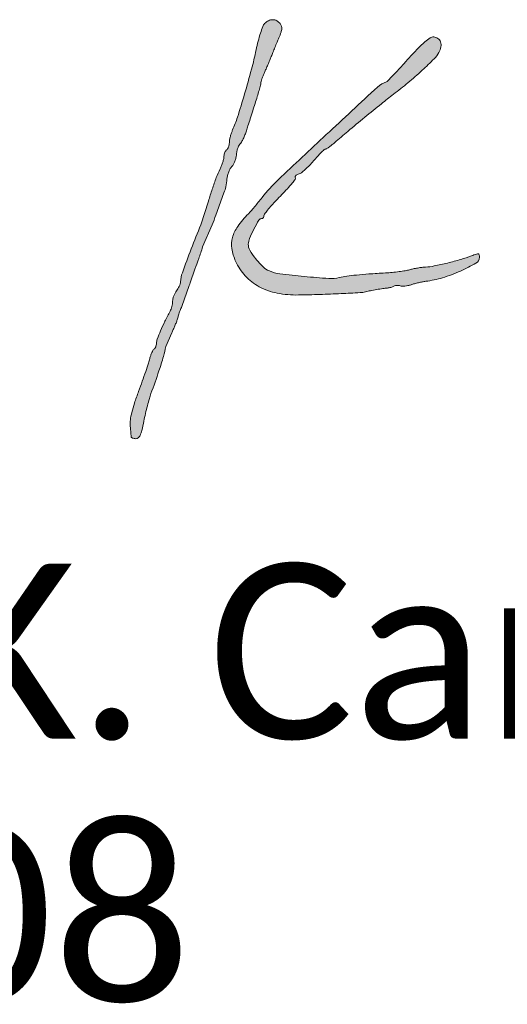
# Paper-space layout 'Layout1' of a CAD drawing. Extents: x 0 to 39.3, y 0 to 22.
# Tile 129 of 131: x 36.969 to 37.359, y 3.404 to 4.191. Entities that reach past the tile are written whole.
import ezdxf

# ---------------------------------------------------------------- set-up
doc = ezdxf.new("R2010")
doc.units = 0
doc.header["$MEASUREMENT"] = 0
doc.layers.add('SH_Text', color=7, linetype='Continuous', lineweight=13)
doc.styles.add('P_Straight-Normal LS 0.50', font='calibri.ttf', dxfattribs={"height": 0.14})

# ---------------------------------------------------------------- blocks, each defined once
blk = doc.blocks.new('TITLE_DDD_SIGNATURE_D08')
at = {"layer": 'SH_Text', "lineweight": 0, "extrusion": (0, 0, -1)}
for points in [[(-0.92552, 0.18998, 0.003861), (-0.92853, 0.19952, 0.0114), (-0.93178, 0.20882, 0.025192), (-0.93477, 0.21571, -0.021247), (-0.93594, 0.21834, -0.018226), (-0.93695, 0.22121, -0.018615), (-0.93767, 0.22387, -0.048985), (-0.93792, 0.22583, 0.044717), (-0.93812, 0.22746, 0.045307), (-0.9386, 0.22901, 0.049382), (-0.93928, 0.23027, 0.115509), (-0.94006, 0.231, -0.128344), (-0.94084, 0.23177, -0.046102), (-0.94152, 0.23319, -0.042004), (-0.94201, 0.23496, -0.038629), (-0.94221, 0.23683, 0.037261), (-0.94244, 0.23901, 0.018333), (-0.94305, 0.24174, 0.01808), (-0.94388, 0.24454, 0.025079), (-0.94484, 0.24697, -0.029714), (-0.94869, 0.25697, -0.005635), (-0.9544, 0.27565, -0.006428), (-0.9599, 0.29537, -0.013109), (-0.96362, 0.311, 0.011956), (-0.96526, 0.31799, 0.014688), (-0.96714, 0.32442, 0.01315), (-0.96901, 0.32969, 0.095372), (-0.97042, 0.33196, 0.088318), (-0.97347, 0.33427, 0.119582), (-0.97682, 0.33507, 0.125102), (-0.98005, 0.33423, 0.102283), (-0.98277, 0.33191, 0.081918), (-0.98387, 0.32989, 0.105007), (-0.98413, 0.32779, 0.06429), (-0.98354, 0.32504, 0.014832), (-0.98182, 0.32061, -0.001946), (-0.98031, 0.31701, -0.001307), (-0.97861, 0.31289, -0.001316), (-0.97699, 0.30888, -0.002603), (-0.97573, 0.3057, 0.004482), (-0.97451, 0.30265, 0.002796), (-0.97302, 0.29909, 0.002805), (-0.97152, 0.2956, 0.005091), (-0.97025, 0.29277, -0.012295), (-0.96916, 0.29026, -0.013369), (-0.96823, 0.28776, -0.012922), (-0.96755, 0.28559, -0.061708), (-0.96735, 0.28431, 0.056361), (-0.96713, 0.28278, 0.003861), (-0.96598, 0.27855, 0.005476), (-0.96452, 0.27352, 0.004082), (-0.9628, 0.26801, -0.000185), (-0.9609, 0.26209, -0.000158), (-0.95891, 0.25586, -0.000159), (-0.9571, 0.2502, -0.000454), (-0.95585, 0.24626, 0.017929), (-0.95471, 0.24305, 0.016805), (-0.95331, 0.23986, 0.017052), (-0.95188, 0.23712, 0.053815), (-0.95068, 0.23543, -0.068361), (-0.94963, 0.23388, -0.033414), (-0.94872, 0.23166, -0.032377), (-0.94807, 0.22918, -0.040309), (-0.9478, 0.22682, 0.049485), (-0.94749, 0.22442, 0.035665), (-0.94669, 0.22184, 0.036252), (-0.94556, 0.21947, 0.062642), (-0.94426, 0.21773, -0.064123), (-0.94292, 0.21594, -0.032437), (-0.9417, 0.21339, -0.031581), (-0.94077, 0.21056, -0.040654), (-0.9403, 0.20785, 0.025421), (-0.93936, 0.20138, 0.056846), (-0.93786, 0.19666), (-0.93128, 0.17877, 0.022527), (-0.92852, 0.17095), (-0.92083, 0.15328, 0.016095), (-0.9178, 0.14393, 0.007751), (-0.91457, 0.1354), (-0.91089, 0.12459, 0.08153), (-0.91018, 0.12243), (-0.90416, 0.10564, 0.03994), (-0.90354, 0.10402, -0.016275), (-0.9028, 0.10237, -0.012224), (-0.9021, 0.1005, -0.012392), (-0.90153, 0.09871, -0.027598), (-0.90121, 0.09732, 0.03885), (-0.9008, 0.09575, 0.009067), (-0.89987, 0.09318, 0.009297), (-0.89869, 0.09026, 0.009), (-0.89738, 0.08735, -0.022484), (-0.89622, 0.08455), (-0.89137, 0.07359, 0.017284), (-0.88952, 0.06574, 0.01639), (-0.88595, 0.05409, 0.004493), (-0.87955, 0.03597, -0.017676), (-0.87827, 0.03201, -0.006369), (-0.87672, 0.0263, -0.006308), (-0.87517, 0.02, -0.007447), (-0.87388, 0.01399, 0.008895), (-0.87224, 0.00647, 0.049341), (-0.87089, 0.00257, 0.111828), (-0.86938, 0.0006, 0.183744), (-0.86742, -0.00008, 0.038699), (-0.86603, 0.00007, 0.054868), (-0.86484, 0.00044, 0.06916), (-0.86401, 0.00094, 0.209451), (-0.86371, 0.00151, -0.005018), (-0.86364, 0.00245, -0.000477), (-0.86345, 0.00475, -0.00061), (-0.86321, 0.00748, -0.00048), (-0.86295, 0.01044, 0.057989), (-0.86307, 0.01495, 0.024577), (-0.86422, 0.02089, 0.019302), (-0.86637, 0.02837, 0.009275), (-0.86966, 0.0378, -0.003215), (-0.8726, 0.04589, -0.003588), (-0.87533, 0.05372, -0.003312), (-0.87756, 0.06043, -0.018898), (-0.87858, 0.06404, 0.021818), (-0.87931, 0.06655, 0.026029), (-0.88021, 0.06883, 0.026206), (-0.88116, 0.07064, 0.129196), (-0.88197, 0.07144, -0.11688), (-0.88269, 0.07211, -0.049068), (-0.88332, 0.0733, -0.044964), (-0.88376, 0.07475, -0.044019), (-0.88395, 0.07627, 0.080808), (-0.88461, 0.07966, 0.012009), (-0.88719, 0.08616, 0.013103), (-0.89069, 0.09383, 0.01037), (-0.89486, 0.10193, -0.041448), (-0.89557, 0.10354, -0.021908), (-0.89619, 0.10565, -0.021648), (-0.89664, 0.10787, -0.031151), (-0.89683, 0.10986, 0.051488), (-0.8971, 0.11188, 0.031478), (-0.89781, 0.11418, 0.031333), (-0.89882, 0.1164, 0.047693), (-0.89998, 0.11816, -0.035947), (-0.90115, 0.11983, -0.028803), (-0.90216, 0.12178, -0.029645), (-0.90288, 0.12371, -0.062994), (-0.90316, 0.12527, 0.074022), (-0.90465, 0.13268, 0.005766), (-0.91173, 0.15166, 0.003978), (-0.91941, 0.17106)], [(-1.09292, 0.31205, 0.024231), (-1.09848, 0.31733, 0.034254), (-1.10265, 0.32046, 0.152828), (-1.10557, 0.32128, 0.149011), (-1.10894, 0.32013, 0.15588), (-1.11103, 0.31731, 0.126305), (-1.11135, 0.31329, 0.08402), (-1.10979, 0.30891, 0.069475), (-1.10591, 0.30378, 0.009877), (-1.09637, 0.29462, 0.011579), (-1.08501, 0.28463, 0.01226), (-1.07342, 0.27537, -0.00687), (-1.0638, 0.26786, -0.002543), (-1.05046, 0.25702, -0.002587), (-1.03688, 0.24576, -0.005087), (-1.02622, 0.23664, 0.010783), (-1.02383, 0.23464, 0.014936), (-1.0216, 0.23296, 0.011416), (-1.01969, 0.23168, 0.151393), (-1.01888, 0.23146, -0.200423), (-1.01806, 0.23115, -0.006949), (-1.01557, 0.22871, -0.012007), (-1.01269, 0.22567, -0.007992), (-1.00952, 0.22206, 0.015818), (-1.0062, 0.21838, 0.018857), (-1.00283, 0.21514, 0.017914), (-0.99982, 0.21265, 0.105087), (-0.99798, 0.21176, -0.046919), (-0.99667, 0.21131, -0.068811), (-0.99564, 0.21066, -0.091365), (-0.99503, 0.20992, -0.199793), (-0.99495, 0.2092, 0.208458), (-0.99471, 0.20737, 0.036422), (-0.99267, 0.20446, 0.018254), (-0.98857, 0.1998, 0.002516), (-0.97964, 0.19046, -0.010168), (-0.97593, 0.18645, -0.014171), (-0.97279, 0.18271, -0.010535), (-0.97035, 0.17951, -0.150272), (-0.96989, 0.17817, 0.077448), (-0.96973, 0.1773, 0.090052), (-0.96932, 0.17658, 0.100776), (-0.96872, 0.17611, 0.125816), (-0.96803, 0.17595, -0.273066), (-0.96588, 0.17477, -0.014118), (-0.96187, 0.16757, -0.020636), (-0.95838, 0.16014, -0.091637), (-0.95736, 0.15544, -0.143642), (-0.95858, 0.15074, -0.03204), (-0.96333, 0.14383, -0.033788), (-0.96911, 0.13743, -0.092251), (-0.97418, 0.13408, -0.068761), (-0.98259, 0.13181, -0.007902), (-1.0021, 0.12965, -0.007739), (-1.02169, 0.1281, -0.071803), (-1.03013, 0.12878, 0.020692), (-1.03605, 0.12987, 0.009812), (-1.04374, 0.1308, 0.00752), (-1.0537, 0.13166, 0.003303), (-1.06692, 0.13252, -0.009724), (-1.07231, 0.13293, -0.008656), (-1.07789, 0.13357, -0.00872), (-1.08289, 0.13432, -0.026356), (-1.08625, 0.13507, 0.016516), (-1.0892, 0.13579, 0.0102), (-1.09271, 0.13645, 0.010227), (-1.09621, 0.13696, 0.018053), (-1.09912, 0.13721, -0.036843), (-1.10595, 0.13808, -0.010269), (-1.11649, 0.14043, -0.010818), (-1.12735, 0.14334, -0.021418), (-1.13579, 0.1462, 0.00951), (-1.13975, 0.14764, 0.129979), (-1.14126, 0.14775, 0.307676), (-1.142, 0.14702, 0.055706), (-1.14216, 0.145, 0.260289), (-1.13933, 0.1403, 0.025138), (-1.12703, 0.13404, 0.030916), (-1.11257, 0.12863, 0.044499), (-1.09921, 0.12582, -0.017891), (-1.09651, 0.1254, -0.010323), (-1.09331, 0.12471, -0.010307), (-1.09011, 0.12389, -0.016976), (-1.08745, 0.12305, 0.029327), (-1.08502, 0.12234, 0.029574), (-1.08253, 0.12193, 0.030955), (-1.08033, 0.12184, 0.095102), (-1.07888, 0.12214, -0.061256), (-1.07765, 0.12249, -0.04624), (-1.07626, 0.12258, -0.047176), (-1.07491, 0.12241, -0.075612), (-1.07383, 0.12199, 0.037942), (-1.07274, 0.12146, 0.020829), (-1.07133, 0.12098, 0.020655), (-1.06986, 0.12061, 0.0309), (-1.06854, 0.12043, -0.016295), (-1.06499, 0.12002, -0.006034), (-1.06001, 0.11923, -0.006118), (-1.05498, 0.1183, -0.013444), (-1.05116, 0.11744, 0.047793), (-1.04668, 0.11675, 0.002308), (-1.03159, 0.11596, 0.003994), (-1.01459, 0.11528, 0.003888), (-0.99743, 0.11486, 0.052412), (-0.98035, 0.11637, 0.075278), (-0.96608, 0.12147, 0.083141), (-0.95498, 0.13008, 0.081764), (-0.94721, 0.14187, 0.065315), (-0.94422, 0.15193, 0.105752), (-0.94469, 0.16082, 0.090188), (-0.9489, 0.16969, 0.037616), (-0.95745, 0.17988, -0.013912), (-0.95937, 0.18196, -0.004005), (-0.96221, 0.18527, -0.004026), (-0.96536, 0.18906, -0.004276), (-0.96839, 0.19282, 0.035449), (-0.9813, 0.20698, 0.002593), (-1.01967, 0.24311, 0.001131), (-1.06073, 0.28121, 0.1024), (-1.06777, 0.28544, -0.116464), (-1.06878, 0.28609, -0.001828), (-1.07353, 0.29103, -0.004736), (-1.07901, 0.29687, -0.003106), (-1.0852, 0.3037, 0.007787)]]:
    blk.add_hatch(color=256, dxfattribs=at).paths.add_polyline_path(points)
at = {"layer": 'SH_Text', "lineweight": 0, "flags": 128}
for points in [[(0.92552, 0.18998, -0.003861), (0.92853, 0.19952, -0.0114), (0.93178, 0.20882, -0.025192), (0.93477, 0.21571, 0.021247), (0.93594, 0.21834, 0.018226), (0.93695, 0.22121, 0.018615), (0.93767, 0.22387, 0.048985), (0.93792, 0.22583, -0.044717), (0.93812, 0.22746, -0.045307), (0.9386, 0.22901, -0.049382), (0.93928, 0.23027, -0.115509), (0.94006, 0.231, 0.128344), (0.94084, 0.23177, 0.046102), (0.94152, 0.23319, 0.042004), (0.94201, 0.23496, 0.038629), (0.94221, 0.23683, -0.037261), (0.94244, 0.23901, -0.018333), (0.94305, 0.24174, -0.01808), (0.94388, 0.24454, -0.025079), (0.94484, 0.24697, 0.029714), (0.94869, 0.25697, 0.005635), (0.9544, 0.27565, 0.006428), (0.9599, 0.29537, 0.013109), (0.96362, 0.311, -0.011956), (0.96526, 0.31799, -0.014688), (0.96714, 0.32442, -0.01315), (0.96901, 0.32969, -0.095372), (0.97042, 0.33196, -0.088318), (0.97347, 0.33427, -0.119582), (0.97682, 0.33507, -0.125102), (0.98005, 0.33423, -0.102283), (0.98277, 0.33191, -0.081918), (0.98387, 0.32989, -0.105007), (0.98413, 0.32779, -0.06429), (0.98354, 0.32504, -0.014832), (0.98182, 0.32061, 0.001946), (0.98031, 0.31701, 0.001307), (0.97861, 0.31289, 0.001316), (0.97699, 0.30888, 0.002603), (0.97573, 0.3057, -0.004482), (0.97451, 0.30265, -0.002796), (0.97302, 0.29909, -0.002805), (0.97152, 0.2956, -0.005091), (0.97025, 0.29277, 0.012295), (0.96916, 0.29026, 0.013369), (0.96823, 0.28776, 0.012922), (0.96755, 0.28559, 0.061708), (0.96735, 0.28431, -0.056361), (0.96713, 0.28278, -0.003861), (0.96598, 0.27855, -0.005476), (0.96452, 0.27352, -0.004082), (0.9628, 0.26801, 0.000185), (0.9609, 0.26209, 0.000158), (0.95891, 0.25586, 0.000159), (0.9571, 0.2502, 0.000454), (0.95585, 0.24626, -0.017929), (0.95471, 0.24305, -0.016805), (0.95331, 0.23986, -0.017052), (0.95188, 0.23712, -0.053815), (0.95068, 0.23543, 0.068361), (0.94963, 0.23388, 0.033414), (0.94872, 0.23166, 0.032377), (0.94807, 0.22918, 0.040309), (0.9478, 0.22682, -0.049485), (0.94749, 0.22442, -0.035665), (0.94669, 0.22184, -0.036252), (0.94556, 0.21947, -0.062642), (0.94426, 0.21773, 0.064123), (0.94292, 0.21594, 0.032437), (0.9417, 0.21339, 0.031581), (0.94077, 0.21056, 0.040654), (0.9403, 0.20785, -0.025421), (0.93936, 0.20138, -0.056846), (0.93786, 0.19666), (0.93128, 0.17877, -0.022527), (0.92852, 0.17095), (0.92083, 0.15328, -0.016095), (0.9178, 0.14393, -0.007751), (0.91457, 0.1354), (0.91089, 0.12459, -0.08153), (0.91018, 0.12243), (0.90416, 0.10564, -0.03994), (0.90354, 0.10402, 0.016275), (0.9028, 0.10237, 0.012224), (0.9021, 0.1005, 0.012392), (0.90153, 0.09871, 0.027598), (0.90121, 0.09732, -0.03885), (0.9008, 0.09575, -0.009067), (0.89987, 0.09318, -0.009297), (0.89869, 0.09026, -0.009), (0.89738, 0.08735, 0.022484), (0.89622, 0.08455), (0.89137, 0.07359, -0.017284), (0.88952, 0.06574, -0.01639), (0.88595, 0.05409, -0.004493), (0.87955, 0.03597, 0.017676), (0.87827, 0.03201, 0.006369), (0.87672, 0.0263, 0.006308), (0.87517, 0.02, 0.007447), (0.87388, 0.01399, -0.008895), (0.87224, 0.00647, -0.049341), (0.87089, 0.00257, -0.111828), (0.86938, 0.0006, -0.183744), (0.86742, -0.00008, -0.038699), (0.86603, 0.00007, -0.054868), (0.86484, 0.00044, -0.06916), (0.86401, 0.00094, -0.209451), (0.86371, 0.00151, 0.005018), (0.86364, 0.00245, 0.000477), (0.86345, 0.00475, 0.00061), (0.86321, 0.00748, 0.00048), (0.86295, 0.01044, -0.057989), (0.86307, 0.01495, -0.024577), (0.86422, 0.02089, -0.019302), (0.86637, 0.02837, -0.009275), (0.86966, 0.0378, 0.003215), (0.8726, 0.04589, 0.003588), (0.87533, 0.05372, 0.003312), (0.87756, 0.06043, 0.018898), (0.87858, 0.06404, -0.021818), (0.87931, 0.06655, -0.026029), (0.88021, 0.06883, -0.026206), (0.88116, 0.07064, -0.129196), (0.88197, 0.07144, 0.11688), (0.88269, 0.07211, 0.049068), (0.88332, 0.0733, 0.044964), (0.88376, 0.07475, 0.044019), (0.88395, 0.07627, -0.080808), (0.88461, 0.07966, -0.012009), (0.88719, 0.08616, -0.013103), (0.89069, 0.09383, -0.01037), (0.89486, 0.10193, 0.041448), (0.89557, 0.10354, 0.021908), (0.89619, 0.10565, 0.021648), (0.89664, 0.10787, 0.031151), (0.89683, 0.10986, -0.051488), (0.8971, 0.11188, -0.031478), (0.89781, 0.11418, -0.031333), (0.89882, 0.1164, -0.047693), (0.89998, 0.11816, 0.035947), (0.90115, 0.11983, 0.028803), (0.90216, 0.12178, 0.029645), (0.90288, 0.12371, 0.062994), (0.90316, 0.12527, -0.074022), (0.90465, 0.13268, -0.005766), (0.91173, 0.15166, -0.003978), (0.91941, 0.17106)], [(1.09292, 0.31205, -0.024231), (1.09848, 0.31733, -0.034254), (1.10265, 0.32046, -0.152828), (1.10557, 0.32128, -0.149011), (1.10894, 0.32013, -0.15588), (1.11103, 0.31731, -0.126305), (1.11135, 0.31329, -0.08402), (1.10979, 0.30891, -0.069475), (1.10591, 0.30378, -0.009877), (1.09637, 0.29462, -0.011579), (1.08501, 0.28463, -0.01226), (1.07342, 0.27537, 0.00687), (1.0638, 0.26786, 0.002543), (1.05046, 0.25702, 0.002587), (1.03688, 0.24576, 0.005087), (1.02622, 0.23664, -0.010783), (1.02383, 0.23464, -0.014936), (1.0216, 0.23296, -0.011416), (1.01969, 0.23168, -0.151393), (1.01888, 0.23146, 0.200423), (1.01806, 0.23115, 0.006949), (1.01557, 0.22871, 0.012007), (1.01269, 0.22567, 0.007992), (1.00952, 0.22206, -0.015818), (1.0062, 0.21838, -0.018857), (1.00283, 0.21514, -0.017914), (0.99982, 0.21265, -0.105087), (0.99798, 0.21176, 0.046919), (0.99667, 0.21131, 0.068811), (0.99564, 0.21066, 0.091365), (0.99503, 0.20992, 0.199793), (0.99495, 0.2092, -0.208458), (0.99471, 0.20737, -0.036422), (0.99267, 0.20446, -0.018254), (0.98857, 0.1998, -0.002516), (0.97964, 0.19046, 0.010168), (0.97593, 0.18645, 0.014171), (0.97279, 0.18271, 0.010535), (0.97035, 0.17951, 0.150272), (0.96989, 0.17817, -0.077448), (0.96973, 0.1773, -0.090052), (0.96932, 0.17658, -0.100776), (0.96872, 0.17611, -0.125816), (0.96803, 0.17595, 0.273066), (0.96588, 0.17477, 0.014118), (0.96187, 0.16757, 0.020636), (0.95838, 0.16014, 0.091637), (0.95736, 0.15544, 0.143642), (0.95858, 0.15074, 0.03204), (0.96333, 0.14383, 0.033788), (0.96911, 0.13743, 0.092251), (0.97418, 0.13408, 0.068761), (0.98259, 0.13181, 0.007902), (1.0021, 0.12965, 0.007739), (1.02169, 0.1281, 0.071803), (1.03013, 0.12878, -0.020692), (1.03605, 0.12987, -0.009812), (1.04374, 0.1308, -0.00752), (1.0537, 0.13166, -0.003303), (1.06692, 0.13252, 0.009724), (1.07231, 0.13293, 0.008656), (1.07789, 0.13357, 0.00872), (1.08289, 0.13432, 0.026356), (1.08625, 0.13507, -0.016516), (1.0892, 0.13579, -0.0102), (1.09271, 0.13645, -0.010227), (1.09621, 0.13696, -0.018053), (1.09912, 0.13721, 0.036843), (1.10595, 0.13808, 0.010269), (1.11649, 0.14043, 0.010818), (1.12735, 0.14334, 0.021418), (1.13579, 0.1462, -0.00951), (1.13975, 0.14764, -0.129979), (1.14126, 0.14775, -0.307676), (1.142, 0.14702, -0.055706), (1.14216, 0.145, -0.260289), (1.13933, 0.1403, -0.025138), (1.12703, 0.13404, -0.030916), (1.11257, 0.12863, -0.044499), (1.09921, 0.12582, 0.017891), (1.09651, 0.1254, 0.010323), (1.09331, 0.12471, 0.010307), (1.09011, 0.12389, 0.016976), (1.08745, 0.12305, -0.029327), (1.08502, 0.12234, -0.029574), (1.08253, 0.12193, -0.030955), (1.08033, 0.12184, -0.095102), (1.07888, 0.12214, 0.061256), (1.07765, 0.12249, 0.04624), (1.07626, 0.12258, 0.047176), (1.07491, 0.12241, 0.075612), (1.07383, 0.12199, -0.037942), (1.07274, 0.12146, -0.020829), (1.07133, 0.12098, -0.020655), (1.06986, 0.12061, -0.0309), (1.06854, 0.12043, 0.016295), (1.06499, 0.12002, 0.006034), (1.06001, 0.11923, 0.006118), (1.05498, 0.1183, 0.013444), (1.05116, 0.11744, -0.047793), (1.04668, 0.11675, -0.002308), (1.03159, 0.11596, -0.003994), (1.01459, 0.11528, -0.003888), (0.99743, 0.11486, -0.052412), (0.98035, 0.11637, -0.075278), (0.96608, 0.12147, -0.083141), (0.95498, 0.13008, -0.081764), (0.94721, 0.14187, -0.065315), (0.94422, 0.15193, -0.105752), (0.94469, 0.16082, -0.090188), (0.9489, 0.16969, -0.037616), (0.95745, 0.17988, 0.013912), (0.95937, 0.18196, 0.004005), (0.96221, 0.18527, 0.004026), (0.96536, 0.18906, 0.004276), (0.96839, 0.19282, -0.035449), (0.9813, 0.20698, -0.002593), (1.01967, 0.24311, -0.001131), (1.06073, 0.28121, -0.1024), (1.06777, 0.28544, 0.116464), (1.06878, 0.28609, 0.001828), (1.07353, 0.29103, 0.004736), (1.07901, 0.29687, 0.003106), (1.0852, 0.3037, -0.007787)]]:
    blk.add_lwpolyline(points, format="xyb", close=True, dxfattribs=at)
at = {"layer": 'SH_Text', "linetype": 'Continuous', "insert": (0, -0.1), "char_height": 0.1399997, "attachment_point": 1, "line_spacing_factor": 0.9, "style": 'P_Straight-Normal LS 0.50'}
blk.add_mtext('Tammy K. Campbell, P.E.\\P              08', dxfattribs=at)

psp = doc.layouts.get("Layout1")

# ---------------------------------------------------------------- block references
at = {"layer": 'SH_Text', "lineweight": 0}
psp.add_blockref('TITLE_DDD_SIGNATURE_D08', (36.19484, 3.85624), dxfattribs=at)

doc.saveas('drawing.dxf')
